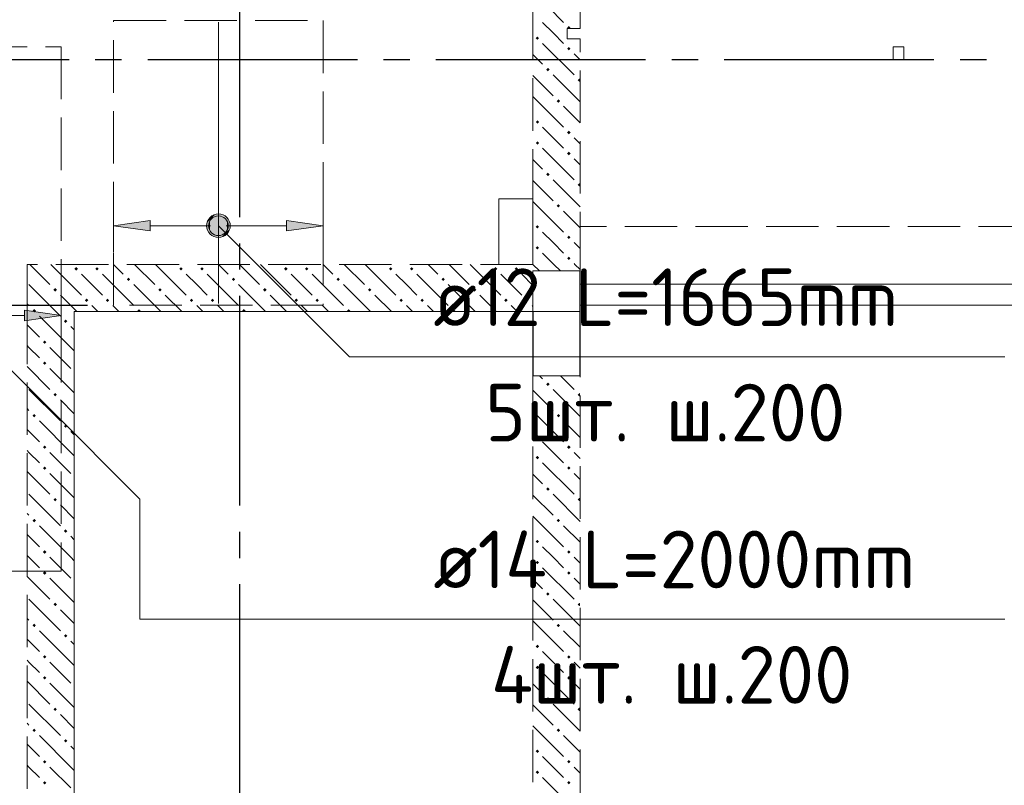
# Model space of a CAD drawing. Header units: millimetres. Extents: x 0 to 61017, y 0 to 42000.
# Tile 20 of 24: x 37922 to 41678, y 31533 to 34453. Entities that reach past the tile are written whole.
import ezdxf

# ---------------------------------------------------------------- set-up
doc = ezdxf.new("R2010")
doc.units = ezdxf.units.MM
doc.linetypes.add('______2', pattern=[270, 200, -70])
doc.linetypes.add('______5', pattern=[1100, 800, -100, 100, -100])
for name, color, linetype, lineweight in [('Standard', 7, 'Continuous', 25), ('ДОП Верх по У', 7, 'Continuous', 25), ('ЖБ Балка Вышележаща', 7, 'Continuous', 25), ('Макрос окна_ макрос двери', 7, 'Continuous', 18), ('Оси', 40, '______5', 18), ('Позиционная метка номер позиции', 7, 'Continuous', 13), ('Примечания', 7, 'Continuous', 25)]:
    doc.layers.add(name, color=color, linetype=linetype, lineweight=lineweight)
for name, color, linetype, lineweight, true_color in [('ЖБ Балка Нижележащая', 7, '______2', 25, 0x8c8cff), ('ЖБ Перекрытие верхний уровень', 7, 'Continuous', 25, 0xe0e0ff), ('ЖБ Стена верхний уровень', 7, 'Continuous', 25, 0x006e00)]:
    doc.layers.add(name, color=color, linetype=linetype, lineweight=lineweight, true_color=true_color)
doc.styles.add('ISOCPEUR', font='txt')

msp = doc.modelspace()

# ---------------------------------------------------------------- hatches: boundary and pattern name
at = {"layer": 'ДОП Верх по У', "linetype": 'Continuous', "lineweight": 13, "transparency": 33554687}
for points in [[(38647.7, 33686.2), (38661.2, 33635.2), (38661.2, 33699.7)], [(38661.2, 33699.7), (38680, 33630), (38680, 33705)], [(38661.2, 33699.7), (38661.2, 33635.2), (38680, 33630)], [(38680, 33705), (38680, 33630), (38698.7, 33635.2)], [(38680, 33705), (38698.7, 33635.2), (38698.7, 33699.7)], [(38698.7, 33699.7), (38698.7, 33635.2), (38712.2, 33648.7)], [(38698.7, 33699.7), (38712.2, 33648.7), (38712.2, 33686.2)], [(38647.7, 33648.7), (38647.7, 33686.2), (38642.5, 33667.5)], [(38647.7, 33686.2), (38647.7, 33648.7), (38661.2, 33635.2)], [(38712.2, 33686.2), (38712.2, 33648.7), (38717.5, 33667.5)], [(38940, 33647.5), (39080, 33667.5), (38940, 33687.5)], [(37940, 33305), (38080, 33325), (37940, 33345)]]:
    msp.add_hatch(color=7, dxfattribs=at).paths.add_polyline_path(points)
msp.add_hatch(color=7, dxfattribs=at).paths.add_polyline_path([(38420, 33647.5), (38280, 33667.5), (38420, 33687.5)], flags=16)
at = {"layer": 'ЖБ Стена верхний уровень', "linetype": 'Continuous', "lineweight": 18, "transparency": 33554687}
for points in [[(40010.4, 34423.1), (40016.9, 34429.6), (40023.4, 34423.1), (40020.3, 34420), (40013.6, 34420)], [(39890.5, 34383.1), (39896.9, 34389.6), (39903.4, 34383.1), (39896.9, 34376.6)], [(40010.4, 34343.1), (40016.9, 34349.6), (40023.4, 34343.1), (40016.9, 34336.6)], [(39930.5, 34263.1), (39937, 34269.6), (39943.5, 34263.1), (39937, 34256.6)], [(40050.5, 34223.1), (40057, 34229.6), (40060, 34226.6), (40060, 34219.7), (40057, 34216.6)], [(39970.5, 34143.1), (39977, 34149.6), (39983.4, 34143.1), (39977, 34136.6)], [(39890.5, 34063.1), (39896.9, 34069.6), (39903.4, 34063.1), (39896.9, 34056.6)], [(40010.4, 34023.1), (40016.9, 34029.6), (40023.4, 34023.1), (40016.9, 34016.6)], [(39890.5, 33983.1), (39896.9, 33989.6), (39903.4, 33983.1), (39896.9, 33976.6)], [(40010.4, 33943.1), (40016.9, 33949.6), (40023.4, 33943.1), (40016.9, 33936.6)], [(39930.5, 33863.1), (39937, 33869.6), (39943.5, 33863.1), (39937, 33856.6)], [(40050.5, 33823.1), (40057, 33829.6), (40060, 33826.6), (40060, 33819.7), (40057, 33816.6)], [(39970.5, 33743.1), (39977, 33749.6), (39983.4, 33743.1), (39977, 33736.6)], [(39890.5, 33663.1), (39896.9, 33669.6), (39903.4, 33663.1), (39896.9, 33656.6)], [(40010.4, 33623.1), (40016.9, 33629.6), (40023.4, 33623.1), (40016.9, 33616.6)], [(39890.5, 33583.1), (39896.9, 33589.6), (39903.4, 33583.1), (39896.9, 33576.6)], [(40010.4, 33543.1), (40016.9, 33549.6), (40023.4, 33543.1), (40016.9, 33536.6)], [(38130.5, 33503.1), (38137, 33509.6), (38143.5, 33503.1), (38137, 33496.6)], [(38210.4, 33503.1), (38216.9, 33509.6), (38223.4, 33503.1), (38216.9, 33496.6)], [(38530.5, 33503.1), (38537, 33509.6), (38543.5, 33503.1), (38537, 33496.6)], [(38610.4, 33503.1), (38616.9, 33509.6), (38623.4, 33503.1), (38616.9, 33496.6)], [(38930.5, 33503.1), (38937, 33509.6), (38943.5, 33503.1), (38937, 33496.6)], [(39010.4, 33503.1), (39016.9, 33509.6), (39023.4, 33503.1), (39016.9, 33496.6)], [(39330.5, 33503.1), (39337, 33509.6), (39343.5, 33503.1), (39337, 33496.6)], [(39410.4, 33503.1), (39416.9, 33509.6), (39423.4, 33503.1), (39416.9, 33496.6)], [(39730.5, 33503.1), (39737, 33509.6), (39743.5, 33503.1), (39737, 33496.6)], [(39810.4, 33503.1), (39816.9, 33509.6), (39823.4, 33503.1), (39816.9, 33496.6)], [(38330.5, 33463.1), (38337, 33469.6), (38343.5, 33463.1), (38337, 33456.6)], [(38730.5, 33463.1), (38737, 33469.6), (38743.5, 33463.1), (38737, 33456.6)], [(39130.5, 33463.1), (39137, 33469.6), (39143.5, 33463.1), (39137, 33456.6)], [(39530.5, 33463.1), (39537, 33469.6), (39543.5, 33463.1), (39537, 33456.6)], [(38050.5, 33423.1), (38057, 33429.6), (38063.5, 33423.1), (38057, 33416.6)], [(38450.5, 33423.1), (38457, 33429.6), (38463.5, 33423.1), (38457, 33416.6)], [(38850.5, 33423.1), (38857, 33429.6), (38863.5, 33423.1), (38857, 33416.6)], [(39250.5, 33423.1), (39257, 33429.6), (39263.5, 33423.1), (39257, 33416.6)], [(39650.5, 33423.1), (39657, 33429.6), (39663.5, 33423.1), (39657, 33416.6)], [(38170.5, 33383.1), (38177, 33389.6), (38183.4, 33383.1), (38177, 33376.6)], [(38250.5, 33383.1), (38257, 33389.6), (38263.5, 33383.1), (38257, 33376.6)], [(38570.5, 33383.1), (38577, 33389.6), (38583.4, 33383.1), (38577, 33376.6)], [(38650.5, 33383.1), (38657, 33389.6), (38663.5, 33383.1), (38657, 33376.6)], [(38970.5, 33383.1), (38977, 33389.6), (38983.4, 33383.1), (38977, 33376.6)], [(39050.5, 33383.1), (39057, 33389.6), (39063.5, 33383.1), (39057, 33376.6)], [(39370.5, 33383.1), (39377, 33389.6), (39383.4, 33383.1), (39377, 33376.6)], [(39450.5, 33383.1), (39457, 33389.6), (39463.5, 33383.1), (39457, 33376.6)], [(39770.5, 33383.1), (39777, 33389.6), (39783.4, 33383.1), (39777, 33376.6)], [(39850.5, 33383.1), (39857, 33389.6), (39863.5, 33383.1), (39857, 33376.6)], [(37970.5, 33343.1), (37977, 33349.6), (37983.4, 33343.1), (37980.3, 33340), (37973.6, 33340)], [(37980.3, 33340), (37977, 33336.6), (37973.6, 33340)], [(38370.5, 33343.1), (38377, 33349.6), (38383.4, 33343.1), (38380.3, 33340), (38373.6, 33340)], [(38770.5, 33343.1), (38777, 33349.6), (38783.4, 33343.1), (38780.3, 33340), (38773.6, 33340)], [(39170.5, 33343.1), (39177, 33349.6), (39183.4, 33343.1), (39180.3, 33340), (39173.6, 33340)], [(39570.5, 33343.1), (39577, 33349.6), (39583.4, 33343.1), (39580.3, 33340), (39573.6, 33340)], [(38090.5, 33303.1), (38096.9, 33309.6), (38103.4, 33303.1), (38096.9, 33296.6)], [(38010.4, 33223.1), (38016.9, 33229.6), (38023.4, 33223.1), (38016.9, 33216.6)], [(38010.4, 33143.1), (38016.9, 33149.6), (38023.4, 33143.1), (38016.9, 33136.6)], [(39930.5, 33063.1), (39937, 33069.6), (39943.5, 33063.1), (39937, 33056.6)], [(38050.5, 33023.1), (38057, 33029.6), (38063.5, 33023.1), (38057, 33016.6)], [(40050.5, 33023.1), (40057, 33029.6), (40060, 33026.6), (40060, 33019.7), (40057, 33016.6)], [(37970.5, 32943.1), (37977, 32949.6), (37983.4, 32943.1), (37977, 32936.6)], [(39970.5, 32943.1), (39977, 32949.6), (39983.4, 32943.1), (39977, 32936.6)], [(38090.5, 32903.1), (38096.9, 32909.6), (38103.4, 32903.1), (38096.9, 32896.6)], [(39890.5, 32863.1), (39896.9, 32869.6), (39903.4, 32863.1), (39896.9, 32856.6)], [(38010.4, 32823.1), (38016.9, 32829.6), (38023.4, 32823.1), (38016.9, 32816.6)], [(40010.4, 32823.1), (40016.9, 32829.6), (40023.4, 32823.1), (40016.9, 32816.6)], [(39890.5, 32783.1), (39896.9, 32789.6), (39903.4, 32783.1), (39896.9, 32776.6)], [(38010.4, 32743.1), (38016.9, 32749.6), (38023.4, 32743.1), (38016.9, 32736.6)], [(40010.4, 32743.1), (40016.9, 32749.6), (40023.4, 32743.1), (40016.9, 32736.6)], [(39930.5, 32663.1), (39937, 32669.6), (39943.5, 32663.1), (39937, 32656.6)], [(38050.5, 32623.1), (38057, 32629.6), (38063.5, 32623.1), (38057, 32616.6)], [(40050.5, 32623.1), (40057, 32629.6), (40060, 32626.6), (40060, 32619.7), (40057, 32616.6)], [(37970.5, 32543.1), (37977, 32549.6), (37983.4, 32543.1), (37977, 32536.6)], [(39970.5, 32543.1), (39977, 32549.6), (39983.4, 32543.1), (39977, 32536.6)], [(38090.5, 32503.1), (38096.9, 32509.6), (38103.4, 32503.1), (38096.9, 32496.6)], [(39890.5, 32463.1), (39896.9, 32469.6), (39903.4, 32463.1), (39896.9, 32456.6)], [(38010.4, 32423.1), (38016.9, 32429.6), (38023.4, 32423.1), (38016.9, 32416.6)], [(40010.4, 32423.1), (40016.9, 32429.6), (40023.4, 32423.1), (40016.9, 32416.6)], [(39890.5, 32383.1), (39896.9, 32389.6), (39903.4, 32383.1), (39896.9, 32376.6)], [(38010.4, 32343.1), (38016.9, 32349.6), (38023.4, 32343.1), (38016.9, 32336.6)], [(40010.4, 32343.1), (40016.9, 32349.6), (40023.4, 32343.1), (40016.9, 32336.6)], [(39930.5, 32263.1), (39937, 32269.6), (39943.5, 32263.1), (39937, 32256.6)], [(38050.5, 32223.1), (38057, 32229.6), (38063.5, 32223.1), (38057, 32216.6)], [(40050.5, 32223.1), (40057, 32229.6), (40060, 32226.6), (40060, 32219.7), (40057, 32216.6)], [(37970.5, 32143.1), (37977, 32149.6), (37983.4, 32143.1), (37977, 32136.6)], [(39970.5, 32143.1), (39977, 32149.6), (39983.4, 32143.1), (39977, 32136.6)], [(38090.5, 32103.1), (38096.9, 32109.6), (38103.4, 32103.1), (38096.9, 32096.6)], [(39890.5, 32063.1), (39896.9, 32069.6), (39903.4, 32063.1), (39896.9, 32056.6)], [(38010.4, 32023.1), (38016.9, 32029.6), (38023.4, 32023.1), (38016.9, 32016.6)], [(40010.4, 32023.1), (40016.9, 32029.6), (40023.4, 32023.1), (40016.9, 32016.6)], [(39890.5, 31983.1), (39896.9, 31989.6), (39903.4, 31983.1), (39896.9, 31976.6)], [(38010.4, 31943.1), (38016.9, 31949.6), (38023.4, 31943.1), (38016.9, 31936.6)], [(40010.4, 31943.1), (40016.9, 31949.6), (40023.4, 31943.1), (40016.9, 31936.6)], [(39930.5, 31863.1), (39937, 31869.6), (39943.5, 31863.1), (39937, 31856.6)], [(38050.5, 31823.1), (38057, 31829.6), (38063.5, 31823.1), (38057, 31816.6)], [(40050.5, 31823.1), (40057, 31829.6), (40060, 31826.6), (40060, 31819.7), (40057, 31816.6)], [(37970.5, 31743.1), (37977, 31749.6), (37983.4, 31743.1), (37977, 31736.6)], [(39970.5, 31743.1), (39977, 31749.6), (39983.4, 31743.1), (39977, 31736.6)], [(38090.5, 31703.1), (38096.9, 31709.6), (38103.4, 31703.1), (38096.9, 31696.6)], [(39890.5, 31663.1), (39896.9, 31669.6), (39903.4, 31663.1), (39896.9, 31656.6)], [(38010.4, 31623.1), (38016.9, 31629.6), (38023.4, 31623.1), (38016.9, 31616.6)], [(40010.4, 31623.1), (40016.9, 31629.6), (40023.4, 31623.1), (40016.9, 31616.6)], [(39890.5, 31583.1), (39896.9, 31589.6), (39903.4, 31583.1), (39896.9, 31576.6)], [(38010.4, 31543.1), (38016.9, 31549.6), (38023.4, 31543.1), (38016.9, 31536.6)], [(40010.4, 31543.1), (40016.9, 31549.6), (40023.4, 31543.1), (40016.9, 31536.6)]]:
    msp.add_hatch(color=7, dxfattribs=at).paths.add_polyline_path(points, flags=16)
at = {"layer": 'Позиционная метка номер позиции', "linetype": 'Continuous', "lineweight": 13, "transparency": 33554687}
for points in [[(38636.7, 33679), (38668.5, 33710.8), (38648.2, 33699.3)], [(38668.5, 33710.8), (38636.7, 33679), (38636.7, 33656)], [(38668.5, 33710.8), (38636.7, 33656), (38691.4, 33710.8)], [(38691.4, 33710.8), (38636.7, 33656), (38648.2, 33635.7)], [(38691.4, 33710.8), (38648.2, 33635.7), (38711.8, 33699.3)], [(38711.8, 33699.3), (38648.2, 33635.7), (38668.5, 33624.2)], [(38711.8, 33699.3), (38668.5, 33624.2), (38723.3, 33679)], [(38723.3, 33679), (38668.5, 33624.2), (38691.4, 33624.2)], [(38723.3, 33679), (38691.4, 33624.2), (38723.3, 33656)], [(38723.3, 33656), (38691.4, 33624.2), (38711.8, 33635.7)]]:
    msp.add_hatch(color=7, dxfattribs=at).paths.add_polyline_path(points)

# ---------------------------------------------------------------- linework, layer by layer
at = {"layer": 'Standard', "color": 251, "linetype": 'Continuous', "lineweight": -3, "true_color": 0x656565, "transparency": 33554687}
msp.add_line((37080, 33365), (38180, 33365), dxfattribs=at)
at = {"layer": 'ДОП Верх по У', "color": 7, "linetype": 'Continuous', "lineweight": 18, "transparency": 33554687}
msp.add_line((38680, 34444), (38680, 33371), dxfattribs=at)
at = {"layer": 'ДОП Верх по У', "color": 251, "linetype": 'Continuous', "lineweight": 13, "true_color": 0x494949, "transparency": 33554687}
for p, q in [((38280, 33667.5), (38280, 33767.5)), ((39080, 33667.5), (39080, 33767.5)), ((38680, 33705), (38680, 33705)), ((38280, 33667.5), (38420, 33687.5)), ((38420, 33647.5), (38280, 33667.5)), ((38280, 33667.5), (38280, 33567.5)), ((38280, 33667.5), (38280, 33667.5)), ((38420, 33687.5), (38420, 33647.5)), ((38420, 33667.5), (38650, 33667.5)), ((38710, 33667.5), (38940, 33667.5)), ((39080, 33667.5), (38940, 33687.5)), ((38940, 33687.5), (38940, 33647.5)), ((38940, 33647.5), (39080, 33667.5)), ((39080, 33667.5), (39080, 33567.5)), ((39080, 33667.5), (39080, 33667.5)), ((38680, 33630), (38680, 33630)), ((38080, 33325), (38080, 33425)), ((37710, 33325), (37940, 33325)), ((38080, 33325), (37940, 33345)), ((37940, 33345), (37940, 33305)), ((37940, 33305), (38080, 33325)), ((38080, 33325), (38080, 33225)), ((38080, 33325), (38080, 33325))]:
    msp.add_line(p, q, dxfattribs=at)
at = {"layer": 'ДОП Верх по У', "color": 7, "linetype": 'Continuous', "lineweight": 13, "transparency": 33554687}
for p, q in [((39480, 33167.5), (41522, 33167.5)), ((39480, 32167.5), (41588, 32167.5))]:
    msp.add_line(p, q, dxfattribs=at)
at = {"layer": 'ДОП Верх по У', "color": 251, "linetype": 'Continuous', "lineweight": 13, "true_color": 0x494949, "transparency": 33554687}
msp.add_circle((38680, 33667.5), 37.5, dxfattribs=at)
at = {"layer": 'ЖБ Балка Вышележаща', "color": 7, "linetype": 'Continuous', "lineweight": 18, "transparency": 33554687}
for p, q in [((40060, 33445), (40060, 33365)), ((40060, 33365), (42590, 33365))]:
    msp.add_line(p, q, dxfattribs=at)
at = {"layer": 'ЖБ Балка Нижележащая', "color": 251, "linetype": '______2', "lineweight": 18, "true_color": 0x656565, "transparency": 33554687}
for p, q in [((42590, 33665), (40060, 33665)), ((40060, 33665), (40060, 33445))]:
    msp.add_line(p, q, dxfattribs=at)
at = {"layer": 'ЖБ Перекрытие верхний уровень', "color": 7, "linetype": 'Continuous', "lineweight": 18, "transparency": 33554687}
for p, q in [((41295, 34350), (41255, 34350)), ((41255, 34350), (41255, 34300)), ((41295, 34300), (41295, 34350)), ((41255, 34300), (41295, 34300)), ((39880, 33770), (39750, 33770)), ((39750, 33770), (39750, 33520)), ((39880, 33520), (39880, 33770)), ((39750, 33520), (39880, 33520)), ((40060, 33340), (40060, 33445)), ((40060, 33445), (42590, 33445)), ((38130, 28900), (38130, 33340)), ((38130, 33340), (40060, 33340))]:
    msp.add_line(p, q, dxfattribs=at)
at = {"layer": 'ЖБ Стена верхний уровень', "color": 251, "linetype": '______2', "lineweight": 13, "true_color": 0x656565, "transparency": 33554687}
for p, q in [((39880, 34500), (39880, 33520)), ((40060, 34420), (40060, 34500)), ((40060, 34420), (40010, 34420)), ((40010, 34420), (40010, 34380)), ((40010, 34380), (40060, 34380)), ((40060, 33520), (40060, 34380)), ((39880, 33520), (37950, 33520)), ((37950, 33520), (37950, 33340)), ((40060, 33495), (40060, 33520)), ((40060, 33495), (39880, 33495)), ((39880, 33495), (39880, 33340)), ((37950, 33340), (37950, 30802.5)), ((38130, 33340), (39880, 33340)), ((38130, 30802.5), (38130, 33340)), ((39880, 33095), (40060, 33095)), ((39880, 33095), (39880, 30680)), ((40060, 30660), (40060, 33095))]:
    msp.add_line(p, q, dxfattribs=at)
at = {"layer": 'ЖБ Стена верхний уровень', "color": 9, "linetype": 'Continuous', "lineweight": 18, "true_color": 0xc7c7c7, "transparency": 33554687}
for p, q in [((39940.1, 34500), (39996.9, 34443.1)), ((39957, 34403.1), (39916.9, 34443.1)), ((39996.9, 34363.1), (39957, 34403.1)), ((39916.9, 34363.1), (40037, 34243.1)), ((39880, 34320.1), (39916.9, 34283.1)), ((40037, 34323.1), (40060, 34300.1)), ((39880, 34240.1), (39957, 34163.1)), ((39957, 34243.1), (40060, 34140.1)), ((39880, 34160.1), (39996.9, 34043.1)), ((40060, 34060.1), (39996.9, 34123.1)), ((39957, 34003.1), (39916.9, 34043.1)), ((39996.9, 33963.1), (39957, 34003.1)), ((40037, 34003.1), (40060, 33980.1)), ((39916.9, 33963.1), (40037, 33843.1)), ((39880, 33920.1), (39916.9, 33883.1)), ((40037, 33923.1), (40060, 33900.1)), ((39880, 33840.1), (39957, 33763.1)), ((39957, 33843.1), (40060, 33740.1)), ((39880, 33760.1), (39996.9, 33643.1)), ((40060, 33660.1), (39996.9, 33723.1)), ((39957, 33603.1), (39916.9, 33643.1)), ((39996.9, 33563.1), (39957, 33603.1)), ((40037, 33603.1), (40060, 33580.1)), ((39916.9, 33563.1), (39960.1, 33520)), ((37960.1, 33520), (38037, 33443.1)), ((38040.1, 33520), (38157, 33403.1)), ((38280.1, 33520), (38316.9, 33483.1)), ((38360.1, 33520), (38437, 33443.1)), ((38440.1, 33520), (38557, 33403.1)), ((38680.1, 33520), (38716.9, 33483.1)), ((38760.1, 33520), (38837, 33443.1)), ((38840.1, 33520), (38957, 33403.1)), ((39080.1, 33520), (39116.9, 33483.1)), ((39160.1, 33520), (39237, 33443.1)), ((39240.1, 33520), (39357, 33403.1)), ((39480.1, 33520), (39516.9, 33483.1)), ((39560.1, 33520), (39637, 33443.1)), ((39640.1, 33520), (39757, 33403.1)), ((39880, 33520.1), (39880.1, 33520)), ((39880.1, 33520), (39905.1, 33495)), ((39960.1, 33520), (39985.1, 33495)), ((40037, 33523.1), (40040.1, 33520)), ((40040.1, 33520), (40060, 33500.1)), ((38196.9, 33443.1), (38157, 33483.1)), ((38237, 33483.1), (38357, 33363.1)), ((38596.9, 33443.1), (38557, 33483.1)), ((38637, 33483.1), (38757, 33363.1)), ((38996.9, 33443.1), (38957, 33483.1)), ((39037, 33483.1), (39157, 33363.1)), ((39396.9, 33443.1), (39357, 33483.1)), ((39437, 33483.1), (39557, 33363.1)), ((39796.9, 33443.1), (39757, 33483.1)), ((39837, 33483.1), (39880, 33440.1)), ((37957, 33443.1), (38060.1, 33340)), ((38237, 33403.1), (38196.9, 33443.1)), ((38357, 33443.1), (38460.1, 33340)), ((38637, 33403.1), (38596.9, 33443.1)), ((38757, 33443.1), (38860.1, 33340)), ((39037, 33403.1), (38996.9, 33443.1)), ((39157, 33443.1), (39260.1, 33340)), ((39437, 33403.1), (39396.9, 33443.1)), ((39557, 33443.1), (39660.1, 33340)), ((39837, 33403.1), (39796.9, 33443.1)), ((38140.1, 33340), (38077, 33403.1)), ((38540.1, 33340), (38477, 33403.1)), ((38940.1, 33340), (38877, 33403.1)), ((39340.1, 33340), (39277, 33403.1)), ((39740.1, 33340), (39677, 33403.1)), ((37950, 33370.1), (37957, 33363.1)), ((38196.9, 33363.1), (38220.1, 33340)), ((38277, 33363.1), (38300.1, 33340)), ((38596.9, 33363.1), (38620.1, 33340)), ((38677, 33363.1), (38700.1, 33340)), ((38996.9, 33363.1), (39020.1, 33340)), ((39077, 33363.1), (39100.1, 33340)), ((39396.9, 33363.1), (39420.1, 33340)), ((39477, 33363.1), (39500.1, 33340)), ((39796.9, 33363.1), (39820.1, 33340)), ((39877, 33363.1), (39880, 33360.1)), ((38060.1, 33340), (38077, 33323.1)), ((37950, 33290.1), (37996.9, 33243.1)), ((38116.9, 33203.1), (37996.9, 33323.1)), ((38116.9, 33283.1), (38130, 33270.1)), ((37957, 33203.1), (37950, 33210.1)), ((37996.9, 33163.1), (37957, 33203.1)), ((38037, 33203.1), (38116.9, 33123.1)), ((38116.9, 33203.1), (38130, 33190.1)), ((37950, 33130.1), (38037, 33043.1)), ((38037, 33123.1), (38130, 33030.1)), ((39905.1, 33095), (39916.9, 33083.1)), ((39985.1, 33095), (40037, 33043.1)), ((37957, 33043.1), (38077, 32923.1)), ((39880, 33040.1), (39957, 32963.1)), ((39957, 33043.1), (40060, 32940.1)), ((38130, 32950.1), (38077, 33003.1)), ((37950, 32970.1), (37957, 32963.1)), ((39880, 32960.1), (39996.9, 32843.1)), ((38116.9, 32803.1), (37996.9, 32923.1)), ((40060, 32860.1), (39996.9, 32923.1)), ((37950, 32890.1), (37996.9, 32843.1)), ((38116.9, 32883.1), (38130, 32870.1)), ((39957, 32803.1), (39916.9, 32843.1)), ((37957, 32803.1), (37950, 32810.1)), ((37996.9, 32763.1), (37957, 32803.1)), ((38037, 32803.1), (38116.9, 32723.1)), ((38116.9, 32803.1), (38130, 32790.1)), ((39996.9, 32763.1), (39957, 32803.1)), ((40037, 32803.1), (40060, 32780.1)), ((39916.9, 32763.1), (40037, 32643.1)), ((37950, 32730.1), (38037, 32643.1)), ((38037, 32723.1), (38130, 32630.1)), ((40037, 32723.1), (40060, 32700.1)), ((39880, 32720.1), (39916.9, 32683.1)), ((37957, 32643.1), (38077, 32523.1)), ((39880, 32640.1), (39957, 32563.1)), ((39957, 32643.1), (40060, 32540.1)), ((38130, 32550.1), (38077, 32603.1)), ((37950, 32570.1), (37957, 32563.1)), ((39880, 32560.1), (39996.9, 32443.1)), ((38116.9, 32403.1), (37996.9, 32523.1)), ((40060, 32460.1), (39996.9, 32523.1)), ((37950, 32490.1), (37996.9, 32443.1)), ((38116.9, 32483.1), (38130, 32470.1)), ((39957, 32403.1), (39916.9, 32443.1)), ((37957, 32403.1), (37950, 32410.1)), ((37996.9, 32363.1), (37957, 32403.1)), ((38037, 32403.1), (38116.9, 32323.1)), ((38116.9, 32403.1), (38130, 32390.1)), ((39996.9, 32363.1), (39957, 32403.1)), ((40037, 32403.1), (40060, 32380.1)), ((39916.9, 32363.1), (40037, 32243.1)), ((37950, 32330.1), (38037, 32243.1)), ((38037, 32323.1), (38130, 32230.1)), ((39880, 32320.1), (39916.9, 32283.1)), ((40037, 32323.1), (40060, 32300.1)), ((37957, 32243.1), (38077, 32123.1)), ((39880, 32240.1), (39957, 32163.1)), ((39957, 32243.1), (40060, 32140.1)), ((38130, 32150.1), (38077, 32203.1)), ((37950, 32170.1), (37957, 32163.1)), ((39880, 32160.1), (39996.9, 32043.1)), ((38116.9, 32003.1), (37996.9, 32123.1)), ((40060, 32060.1), (39996.9, 32123.1)), ((37950, 32090.1), (37996.9, 32043.1)), ((38116.9, 32083.1), (38130, 32070.1)), ((37957, 32003.1), (37950, 32010.1)), ((39957, 32003.1), (39916.9, 32043.1)), ((37996.9, 31963.1), (37957, 32003.1)), ((38037, 32003.1), (38116.9, 31923.1)), ((38116.9, 32003.1), (38130, 31990.1)), ((39996.9, 31963.1), (39957, 32003.1)), ((40037, 32003.1), (40060, 31980.1)), ((39916.9, 31963.1), (40037, 31843.1)), ((37950, 31930.1), (38037, 31843.1)), ((38037, 31923.1), (38130, 31830.1)), ((39880, 31920.1), (39916.9, 31883.1)), ((40037, 31923.1), (40060, 31900.1)), ((37957, 31843.1), (38077, 31723.1)), ((39880, 31840.1), (39957, 31763.1)), ((39957, 31843.1), (40060, 31740.1)), ((38130, 31750.1), (38077, 31803.1)), ((37950, 31770.1), (37957, 31763.1)), ((39880, 31760.1), (39996.9, 31643.1)), ((38116.9, 31603.1), (37996.9, 31723.1)), ((40060, 31660.1), (39996.9, 31723.1)), ((37950, 31690.1), (37996.9, 31643.1)), ((38116.9, 31683.1), (38130, 31670.1)), ((39957, 31603.1), (39916.9, 31643.1)), ((37957, 31603.1), (37950, 31610.1)), ((37996.9, 31563.1), (37957, 31603.1)), ((38037, 31603.1), (38116.9, 31523.1)), ((38116.9, 31603.1), (38130, 31590.1)), ((39996.9, 31563.1), (39957, 31603.1)), ((40037, 31603.1), (40060, 31580.1)), ((39916.9, 31563.1), (40037, 31443.1))]:
    msp.add_line(p, q, dxfattribs=at)
at = {"layer": 'Макрос окна_ макрос двери', "color": 7, "linetype": 'Continuous', "lineweight": -3, "transparency": 33554687}
for p, q in [((40060, 33095), (40060, 33495)), ((39880, 33340), (39880, 33095))]:
    msp.add_line(p, q, dxfattribs=at)
at = {"layer": 'Оси', "color": 8, "linetype": '______5', "lineweight": -3, "transparency": 33554687}
for p, q in [((38760, 38900), (38760, 15970)), ((50210, 34300), (3600, 34300)), ((50210, 34300), (3600, 34300))]:
    msp.add_line(p, q, dxfattribs=at)
at = {"layer": 'Позиционная метка номер позиции', "color": 7, "linetype": 'Continuous', "lineweight": 13, "transparency": 33554687}
for p, q in [((38648.2, 33699.3), (38648.2, 33699.3)), ((38711.8, 33699.3), (38711.8, 33699.3)), ((38648.2, 33635.7), (38648.2, 33635.7)), ((38711.8, 33635.7), (38711.8, 33635.7))]:
    msp.add_line(p, q, dxfattribs=at)
for points in [[(38680, 33667.5), (39180, 33167.5), (41680, 33167.5)], [(37680, 33325), (38380, 32625), (38380, 32167.5), (41680, 32167.5)]]:
    msp.add_lwpolyline(points, dxfattribs=at)
msp.add_circle((38680, 33667.5), 45, dxfattribs=at)
at = {"layer": 'Примечания', "color": 7, "linetype": '______2', "lineweight": 18, "transparency": 33554687}
for p, q in [((38280, 34450), (39080, 34450)), ((38280, 33365), (38280, 34450)), ((39080, 34450), (39080, 33365)), ((37480, 34350), (38080, 34350)), ((38080, 34350), (38080, 32350)), ((39080, 33365), (38280, 33365)), ((38080, 32350), (37480, 32350))]:
    msp.add_line(p, q, dxfattribs=at)

# ---------------------------------------------------------------- texts
at = {"layer": 'ДОП Верх по У', "color": 7, "linetype": 'Continuous', "lineweight": 13, "transparency": 33554687, "char_height": 220, "attachment_point": 7, "style": 'ISOCPEUR'}
for s, insert, width in [('\\W0.94;ø12 L=1665mm ', (39500, 33284.8), 2104.383), ('\\W0.97;5шт. ш.200 ', (39698, 32844.8), 1712.318), ('\\W0.96;ø14 L=2000mm ', (39500, 32284.8), 2172.611), ('\\W0.97;4шт. ш.200 ', (39720, 31844.8), 1734.412)]:
    msp.add_mtext(s, dxfattribs=dict(at, insert=insert, width=width))

doc.saveas('drawing.dxf')
